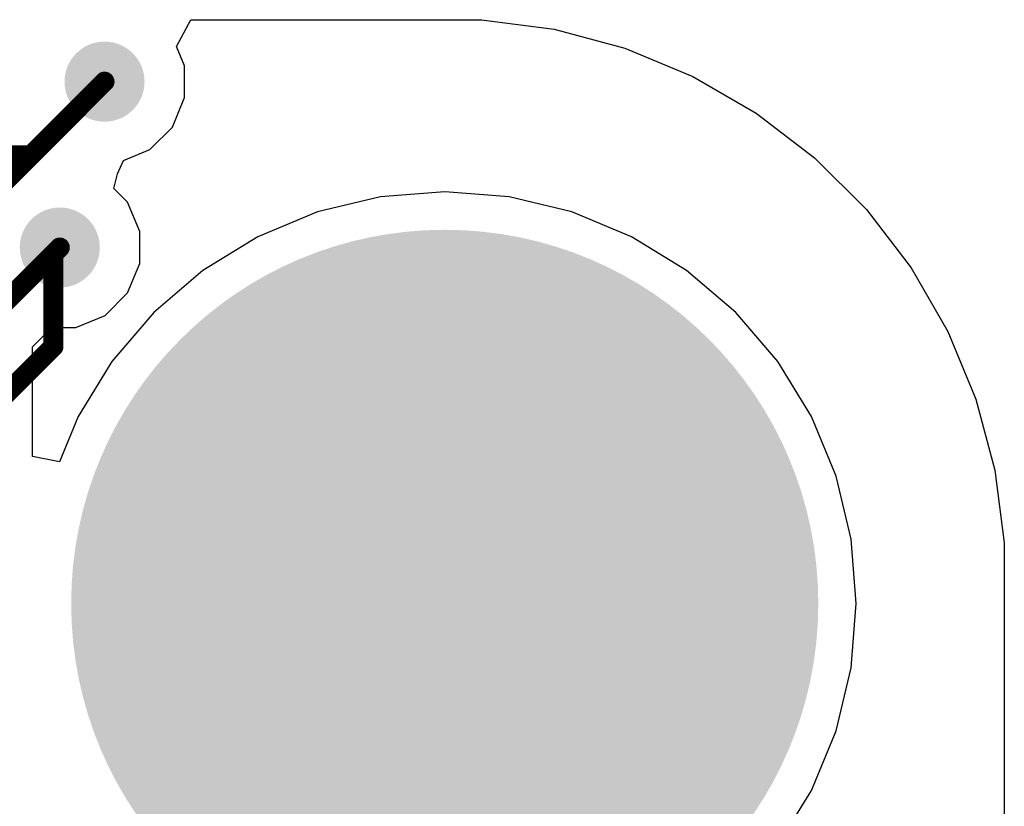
# Model space of a CAD drawing. Header units: inches. Extents: x 0.3 to 40.7, y 0 to 25.4.
# Tile 15 of 15: x 33.3 to 40.7, y 19.2 to 25.1. Entities that reach past the tile are written whole.
import ezdxf

# ---------------------------------------------------------------- set-up
doc = ezdxf.new("R2010")
doc.units = ezdxf.units.IN
for name, color, linetype in [('BOTTOM', 5, 'Continuous'), ('Bottom Solder', 6, 'Continuous'), ('Pad Holes', 156, 'Continuous'), ('TOP', 1, 'Continuous'), ('Top Solder', 216, 'Continuous'), ('Via Holes', 16, 'Continuous')]:
    doc.layers.add(name, color=color, linetype=linetype)

msp = doc.modelspace()

# ---------------------------------------------------------------- hatches: boundary and pattern name
at = {"layer": 'BOTTOM'}
h = msp.add_hatch(color=5, dxfattribs=at)
edge = h.paths.add_edge_path()
edge.add_arc((33.95, 24.59), 0.3, 0, 360)
h = msp.add_hatch(color=5, dxfattribs=at)
edge = h.paths.add_edge_path()
edge.add_arc((33.6148, 23.3472), 0.3, 0, 360)
h = msp.add_hatch(color=5, dxfattribs=at)
edge = h.paths.add_edge_path()
edge.add_arc((36.5, 20.68), 1.5, 0, 360)
at = {"layer": 'Bottom Solder'}
h = msp.add_hatch(color=6, dxfattribs=at)
edge = h.paths.add_edge_path()
edge.add_arc((36.5, 20.68), 2.8, 0, 360)
at = {"layer": 'Pad Holes'}
h = msp.add_hatch(color=7, dxfattribs=at)
edge = h.paths.add_edge_path()
edge.add_arc((36.5, 20.68), 1.6, 0, 360)
at = {"layer": 'TOP'}
h = msp.add_hatch(color=1, dxfattribs=at)
edge = h.paths.add_edge_path()
edge.add_arc((33.95, 24.59), 0.3, 0, 360)
h = msp.add_hatch(color=1, dxfattribs=at)
edge = h.paths.add_edge_path()
edge.add_arc((33.6148, 23.3472), 0.3, 0, 360)
h = msp.add_hatch(color=1, dxfattribs=at)
edge = h.paths.add_edge_path()
edge.add_arc((36.5, 20.68), 1.5, 0, 360)
at = {"layer": 'Top Solder'}
h = msp.add_hatch(color=216, dxfattribs=at)
edge = h.paths.add_edge_path()
edge.add_arc((36.5, 20.68), 2.8, 0, 360)
at = {"layer": 'Via Holes'}
h = msp.add_hatch(color=7, dxfattribs=at)
edge = h.paths.add_edge_path()
edge.add_arc((33.95, 24.59), 0.15, 0, 360)
h = msp.add_hatch(color=7, dxfattribs=at)
edge = h.paths.add_edge_path()
edge.add_arc((33.6148, 23.3472), 0.15, 0, 360)

# ---------------------------------------------------------------- linework, layer by layer
at = {"layer": 'BOTTOM'}
for p, q in [((34.49, 24.8542), (34.5957, 25.0542)), ((34.5957, 25.0542), (36.5, 25.0542)), ((36.5, 25.0542), (36.7749, 25.0542)), ((36.7749, 25.0542), (37.32, 24.9824)), ((37.32, 24.9824), (37.8511, 24.8401)), ((34.55, 24.7094), (34.49, 24.8542)), ((37.8511, 24.8401), (38.359, 24.6297)), ((34.55, 24.4707), (34.55, 24.7094)), ((38.359, 24.6297), (38.8351, 24.3548)), ((34.4587, 24.2501), (34.55, 24.4707)), ((38.8351, 24.3548), (39.2713, 24.0201)), ((34.2899, 24.0814), (34.4587, 24.2501)), ((34.0915, 23.9992), (34.2899, 24.0814)), ((34.0473, 23.8998), (34.0915, 23.9992)), ((39.2713, 24.0201), (39.6601, 23.6313)), ((34.0205, 23.79), (34.0473, 23.8998)), ((34.1234, 23.6871), (34.0205, 23.79)), ((36.5, 23.7645), (36.0175, 23.7265)), ((36.9826, 23.7265), (36.5, 23.7645)), ((36.0175, 23.7265), (35.5469, 23.6135)), ((37.4532, 23.6135), (36.9826, 23.7265)), ((34.2148, 23.4666), (34.1234, 23.6871)), ((39.6601, 23.6313), (39.9948, 23.1951)), ((35.5469, 23.6135), (35.0997, 23.4283)), ((37.9004, 23.4283), (37.4532, 23.6135)), ((34.2148, 23.2279), (34.2148, 23.4666)), ((35.0997, 23.4283), (34.687, 23.1754)), ((38.3131, 23.1754), (37.9004, 23.4283)), ((34.1234, 23.0074), (34.2148, 23.2279)), ((34.687, 23.1754), (34.319, 22.8611)), ((38.6811, 22.8611), (38.3131, 23.1754)), ((39.9948, 23.1951), (40.2697, 22.719)), ((33.9546, 22.8386), (34.1234, 23.0074)), ((33.7341, 22.7472), (33.9546, 22.8386)), ((34.319, 22.8611), (34.0046, 22.493)), ((38.9955, 22.493), (38.6811, 22.8611)), ((33.4114, 22.6031), (33.5555, 22.7472)), ((33.5555, 22.7472), (33.7341, 22.7472)), ((40.2697, 22.719), (40.4801, 22.2111)), ((33.4114, 21.7813), (33.4114, 22.6031)), ((34.0046, 22.493), (33.7517, 22.0803)), ((39.2484, 22.0803), (38.9955, 22.493)), ((40.4801, 22.2111), (40.6224, 21.68)), ((33.7517, 22.0803), (33.6114, 21.7415)), ((39.4336, 21.6332), (39.2484, 22.0803)), ((33.6114, 21.7415), (33.4114, 21.7813)), ((39.5466, 21.1625), (39.4336, 21.6332)), ((40.6224, 21.68), (40.6941, 21.1349)), ((39.5845, 20.68), (39.5466, 21.1625)), ((40.6941, 21.1349), (40.6941, 20.86)), ((40.6941, 20.86), (40.6941, 4.5)), ((39.5466, 20.1975), (39.5845, 20.68)), ((39.4336, 19.7268), (39.5466, 20.1975)), ((39.2484, 19.2797), (39.4336, 19.7268)), ((38.9955, 18.867), (39.2484, 19.2797))]:
    msp.add_line(p, q, dxfattribs=at)
at = {"layer": 'BOTTOM', "const_width": 0.15}
for points in [[(33.397, 24.037), (33.95, 24.59)], [(32.5508, 24.037), (33.397, 24.037)], [(33.029, 22.7615), (33.6148, 23.3472)]]:
    msp.add_lwpolyline(points, dxfattribs=at)
at = {"layer": 'BOTTOM', "const_width": 0.075}
for points in [[(33.9125, 24.59, 1), (33.9875, 24.59, 1)], [(33.3595, 24.037, 1), (33.4345, 24.037, 1)], [(33.3595, 24.037, 1), (33.4345, 24.037, 1)], [(33.5773, 23.3472, 1), (33.6523, 23.3472, 1)]]:
    msp.add_lwpolyline(points, format="xyb", close=True, dxfattribs=at)
at = {"layer": 'TOP', "const_width": 0.15}
for points in [[(33.0077, 23.6477), (33.95, 24.59)], [(33.5672, 23.2997), (33.6148, 23.3472)], [(33.5672, 22.6048), (33.5672, 23.2997)], [(32.8225, 21.86), (33.5672, 22.6048)]]:
    msp.add_lwpolyline(points, dxfattribs=at)
at = {"layer": 'TOP', "const_width": 0.075}
for points in [[(33.9125, 24.59, 1), (33.9875, 24.59, 1)], [(33.5773, 23.3472, 1), (33.6523, 23.3472, 1)], [(33.5297, 23.2997, 1), (33.6047, 23.2997, 1)], [(33.5297, 23.2997, 1), (33.6047, 23.2997, 1)], [(33.5297, 22.6048, 1), (33.6047, 22.6048, 1)], [(33.5297, 22.6048, 1), (33.6047, 22.6048, 1)]]:
    msp.add_lwpolyline(points, format="xyb", close=True, dxfattribs=at)

doc.saveas('drawing.dxf')
